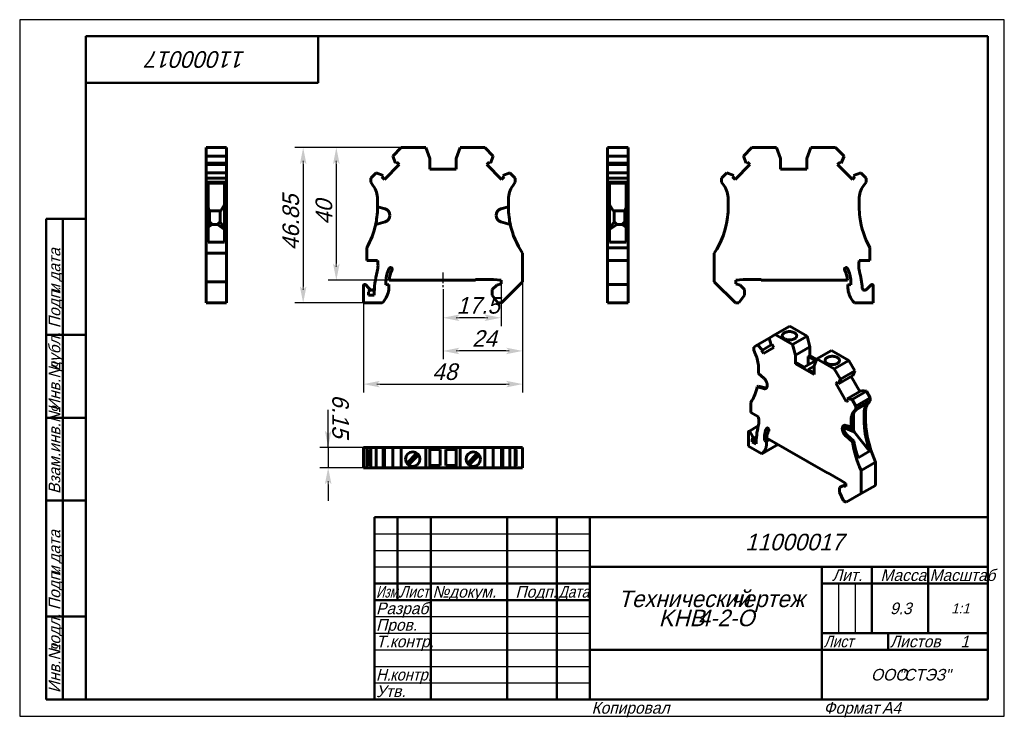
# Model space of a CAD drawing. Header units: millimetres. Extents: x 0 to 297, y 0 to 210.
import ezdxf

# ---------------------------------------------------------------- set-up
doc = ezdxf.new("R2010")
doc.units = ezdxf.units.MM
doc.linetypes.add('CENTER_per1_scale0.099606', pattern=[5.06, 3.1625, -0.6325, 0.6325, -0.6325])
doc.styles.add('TextStyle_1', font='T-FLEX Type A.TTF', dxfattribs={"oblique": 15, "height": 5})
doc.styles.add('TextStyle_2', font='T-FLEX Type A.TTF', dxfattribs={"oblique": 15, "height": 3.5})
doc.styles.add('TextStyle_3', font='T-FLEX Type A.TTF', dxfattribs={"width": 0.744064, "oblique": 15, "height": 3.5})
doc.styles.add('TextStyle_4', font='T-FLEX Type A.TTF', dxfattribs={"width": 0.883061, "oblique": 15, "height": 3.5})
doc.styles.add('TextStyle_5', font='T-FLEX Type A.TTF', dxfattribs={"width": 0.94413, "oblique": 15, "height": 3.5})
doc.styles.add('TextStyle_6', font='T-FLEX Type A.TTF', dxfattribs={"width": 0.98844, "oblique": 15, "height": 3.5})
doc.styles.add('TextStyle_7', font='T-FLEX Type A.TTF', dxfattribs={"oblique": 15, "height": 5})
doc.styles.add('TextStyle_8', font='T-FLEX Type A.TTF', dxfattribs={"oblique": 15, "height": 3})
doc.styles.add('TextStyle_9', font='T-FLEX Type A.TTF', dxfattribs={"oblique": 15, "height": 3.5})
doc.dimstyles.new('DIM_ST_1', dxfattribs={"dimtxt": 5, "dimasz": 5, "dimexe": 2.5, "dimexo": 0, "dimtad": 1, "dimrnd": 0.01, "dimdsep": 46, "dimtxsty": 'TextStyle_1', "dimblk": 'Arrow_3_C7_Status', "dimcen": 0.09, "dimclrd": 7, "dimclre": 7, "dimclrt": 7, "dimazin": 0, "dimtfac": 1, "dimtdec": 0, "dimtmove": 0, "dimatfit": 0, "dimldrblk": 'NONE', "dimfxl": 1, "dimtvp": 1, "dimtolj": 1, "dimarcsym": 0})
doc.dimstyles.new('DIM_ST_2', dxfattribs={"dimtxt": 5, "dimasz": 5, "dimexe": 2.5, "dimexo": 0, "dimtad": 1, "dimrnd": 0.01, "dimdsep": 46, "dimtxsty": 'TextStyle_1', "dimblk": 'Arrow_3_C7_Status', "dimcen": 0.09, "dimclrd": 7, "dimclre": 7, "dimclrt": 7, "dimazin": 0, "dimtfac": 1, "dimtdec": 0, "dimtmove": 0, "dimatfit": 0, "dimldrblk": 'NONE', "dimfxl": 1, "dimtvp": 1, "dimtolj": 1, "dimarcsym": 0})

# ---------------------------------------------------------------- blocks, each defined once
blk = doc.blocks.new('Arrow_3_C7_Status')
at = {"color": 7, "linetype": 'Continuous', "lineweight": 0}
blk.add_line((-1, 0), (-0.8, 0), dxfattribs=at)
at = {"color": 7}
blk.add_solid([(-1, -0.2), (0, 0), (-0.8, 0), (-1, 0.2)], dxfattribs=at)
blk = doc.blocks.new('*D5')
at = {"color": 7, "lineweight": -2}
for p, q in [((151.69, 130.99), (151.69, 107.62)), ((127.69, 128.7), (127.69, 107.62)), ((146.69, 110.12), (132.69, 110.12))]:
    blk.add_line(p, q, dxfattribs=at)
at = {"layer": 'Defpoints', "color": 0}
for p in [(151.69, 130.99), (127.69, 128.7), (127.69, 110.12)]:
    blk.add_point(p, dxfattribs=at)
at = {"color": 7, "lineweight": -2, "xscale": 5, "yscale": 5, "zscale": 5, "rotation": 180}
blk.add_blockref('Arrow_3_C7_Status', (127.69, 110.12), dxfattribs=at)
at = {"color": 7, "lineweight": -2, "xscale": 5, "yscale": 5, "zscale": 5}
blk.add_blockref('Arrow_3_C7_Status', (151.69, 110.12), dxfattribs=at)
blk = doc.blocks.new('_None')
blk = doc.blocks.new('*D6')
at = {"color": 7, "lineweight": -2}
for p, q in [((151.69, 130.99), (151.69, 97.62)), ((103.69, 124.59), (103.69, 97.62)), ((108.69, 100.12), (146.69, 100.12))]:
    blk.add_line(p, q, dxfattribs=at)
at = {"layer": 'Defpoints', "color": 0}
for p in [(151.69, 130.99), (103.69, 124.59), (151.69, 100.12)]:
    blk.add_point(p, dxfattribs=at)
at = {"color": 7, "lineweight": -2, "xscale": 5, "yscale": 5, "zscale": 5}
for p, rotation in [((103.69, 100.12), 180), ((151.69, 100.12), 360)]:
    blk.add_blockref('Arrow_3_C7_Status', p, dxfattribs=dict(at, rotation=rotation))
blk = doc.blocks.new('*D7')
at = {"color": 7, "lineweight": -2}
for p, q in [((115.09, 171.44), (93.01, 171.44)), ((95.51, 166.44), (95.51, 136.44)), ((111.49, 131.44), (93.01, 131.44))]:
    blk.add_line(p, q, dxfattribs=at)
at = {"layer": 'Defpoints', "color": 0}
for p in [(115.09, 171.44), (95.51, 131.44), (111.49, 131.44)]:
    blk.add_point(p, dxfattribs=at)
at = {"color": 7, "lineweight": -2, "xscale": 5, "yscale": 5, "zscale": 5}
for p, rotation in [((95.51, 171.44), 90), ((95.51, 131.44), 270)]:
    blk.add_blockref('Arrow_3_C7_Status', p, dxfattribs=dict(at, rotation=rotation))
blk = doc.blocks.new('*D8')
at = {"color": 7, "lineweight": -2}
for p, q in [((127.69, 128.7), (127.69, 117.62)), ((145.19, 130.34), (145.19, 117.62)), ((140.19, 120.12), (132.69, 120.12))]:
    blk.add_line(p, q, dxfattribs=at)
at = {"layer": 'Defpoints', "color": 0}
for p in [(127.69, 128.7), (145.19, 130.34), (127.69, 120.12)]:
    blk.add_point(p, dxfattribs=at)
at = {"color": 7, "lineweight": -2, "xscale": 5, "yscale": 5, "zscale": 5, "rotation": 180}
blk.add_blockref('Arrow_3_C7_Status', (127.69, 120.12), dxfattribs=at)
at = {"color": 7, "lineweight": -2, "xscale": 5, "yscale": 5, "zscale": 5}
blk.add_blockref('Arrow_3_C7_Status', (145.19, 120.12), dxfattribs=at)
blk = doc.blocks.new('*D9')
at = {"color": 7, "lineweight": -2}
for p, q in [((115.09, 171.44), (83.01, 171.44)), ((85.51, 166.44), (85.51, 129.59)), ((103.69, 124.59), (83.01, 124.59))]:
    blk.add_line(p, q, dxfattribs=at)
at = {"layer": 'Defpoints', "color": 0}
for p in [(115.09, 171.44), (85.51, 124.59), (103.69, 124.59)]:
    blk.add_point(p, dxfattribs=at)
at = {"color": 7, "lineweight": -2, "xscale": 5, "yscale": 5, "zscale": 5}
for p, rotation in [((85.51, 171.44), 90), ((85.51, 124.59), 270)]:
    blk.add_blockref('Arrow_3_C7_Status', p, dxfattribs=dict(at, rotation=rotation))
blk = doc.blocks.new('*D10')
at = {"color": 7, "lineweight": -2}
for p, q in [((93.05, 81.05), (93.05, 92.37)), ((93.05, 86.05), (93.05, 91.05)), ((103.69, 81.05), (90.55, 81.05)), ((93.05, 81.05), (93.05, 74.9)), ((103.69, 74.9), (90.55, 74.9)), ((93.05, 69.9), (93.05, 64.9))]:
    blk.add_line(p, q, dxfattribs=at)
at = {"layer": 'Defpoints', "color": 0}
for p in [(103.69, 81.05), (93.05, 74.9), (103.69, 74.9)]:
    blk.add_point(p, dxfattribs=at)
at = {"color": 7, "lineweight": -2, "xscale": 5, "yscale": 5, "zscale": 5}
for p, rotation in [((93.05, 81.05), 269.9999999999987), ((93.05, 74.9), 89.99999999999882)]:
    blk.add_blockref('Arrow_3_C7_Status', p, dxfattribs=dict(at, rotation=rotation))
blk = doc.blocks.new('_FR1Страница_1')
at = {"color": 7, "linetype": 'Continuous', "lineweight": 25}
for p, q in [((0, 210), (0, 0)), ((297, 210), (0, 210)), ((297, 0), (297, 210)), ((107, 55), (172, 55)), ((107, 50), (172, 50)), ((107, 45), (172, 45)), ((247, 40), (247, 25)), ((252, 40), (252, 25)), ((107, 30), (172, 30)), ((107, 25), (172, 25)), ((107, 20), (172, 20)), ((242, 20), (292, 20)), ((262, 20), (262, 20)), ((107, 15), (172, 15)), ((107, 10), (172, 10)), ((0, 0), (297, 0))]:
    blk.add_line(p, q, dxfattribs=at)
at = {"color": 7, "linetype": 'Continuous', "lineweight": 50}
for p, q in [((20, 5), (20, 205)), ((20, 205), (292, 205)), ((90, 191), (90, 205)), ((292, 205), (292, 5)), ((20, 191), (90, 191)), ((8, 5), (8, 150)), ((8, 150), (20, 150)), ((13, 150), (13, 5)), ((8, 115), (20, 115)), ((8, 90), (20, 90)), ((20, 65), (8, 65)), ((107, 5), (107, 60)), ((107, 60), (292, 60)), ((114, 60), (114, 35)), ((124, 60), (124, 5)), ((147, 60), (147, 5)), ((162, 60), (162, 5)), ((172, 60), (172, 5)), ((172, 45), (292, 45)), ((242, 45), (242, 5)), ((257, 45), (257, 25)), ((274, 45), (274, 25)), ((107, 40), (172, 40)), ((242, 40), (292, 40)), ((107, 35), (172, 35)), ((8, 30), (20, 30)), ((242, 25), (292, 25)), ((262, 25), (262, 20)), ((172, 20), (292, 20)), ((20, 5), (8, 5)), ((292, 5), (20, 5))]:
    blk.add_line(p, q, dxfattribs=at)
at = {"color": 7, "oblique": 15}
for s, height, rotation, style, p in [('11000017', 5, 180, 'TextStyle_7', (68.16, 200.5)), ('дата', 3.5, 90, 'TextStyle_2', (12.25, 131.01)), ('Подп.', 3.5, 90, 'TextStyle_2', (12.25, 117)), ('и', 3.5, 90, 'TextStyle_2', (12.25, 127.51)), ('дубл.', 3.5, 90, 'TextStyle_2', (12.25, 104.01)), ('Инв.№', 3.5, 90, 'TextStyle_2', (12.25, 92)), ('Взам.инв.№', 3.5, 90, 'TextStyle_2', (12.25, 67)), ('дата', 3.5, 90, 'TextStyle_2', (12.25, 46.01)), ('Подп.', 3.5, 90, 'TextStyle_2', (12.25, 32)), ('и', 3.5, 90, 'TextStyle_2', (12.25, 42.51)), ('подл.', 3.5, 90, 'TextStyle_2', (12.25, 19.01)), ('Инв.№', 3.5, 90, 'TextStyle_2', (12.25, 7))]:
    blk.add_text(s, height=height, rotation=rotation, dxfattribs=dict(at, style=style)).set_placement(p)
for s, height, style, p in [('11000017', 5, 'TextStyle_7', (218.84, 50)), ('Лит.', 3.5, 'TextStyle_2', (245.03, 40.76)), ('Масса', 3.5, 'TextStyle_2', (259.65, 40.76)), ('№', 3.5, 'TextStyle_2', (124.5, 35.75)), ('Подп.', 3.5, 'TextStyle_2', (149.53, 35.75)), ('докум.', 3.5, 'TextStyle_2', (129.5, 35.75)), ('Технический', 5, 'TextStyle_7', (180.55, 32.88)), ('чертеж', 5, 'TextStyle_7', (214.51, 32.88)), ('Разраб.', 3.5, 'TextStyle_2', (107.5, 30.75)), ('9.3', 3.5, 'TextStyle_2', (262.53, 30.75)), ('1:1', 3, 'TextStyle_8', (280.99, 31)), ('KHB', 5, 'TextStyle_7', (192.75, 27.12)), ('4-2-О', 5, 'TextStyle_7', (204.54, 27.12)), ('Пров.', 3.5, 'TextStyle_2', (107.5, 25.75)), ('Т.контр.', 3.5, 'TextStyle_2', (107.5, 20.75)), ('Листов', 3.5, 'TextStyle_2', (262.5, 20.75)), ('1', 3.5, 'TextStyle_9', (283.78, 20.75)), ('ООО', 3.5, 'TextStyle_2', (256.78, 10.75)), ('"СТЭЗ"', 3.5, 'TextStyle_2', (265.03, 10.75)), ('Утв.', 3.5, 'TextStyle_2', (107.5, 5.75)), ('Копировал', 3.5, 'TextStyle_2', (172.5, 0.75)), ('Формат', 3.5, 'TextStyle_2', (242.5, 0.75)), ('A4', 3.5, 'TextStyle_2', (260.12, 0.75))]:
    blk.add_text(s, height=height, dxfattribs=dict(at, style=style)).set_placement(p)
for s, style, width, p in [('Масштаб', 'TextStyle_6', 0.98844, (274.5, 40.76)), ('Изм.', 'TextStyle_3', 0.744064, (107.5, 35.75)), ('Лист', 'TextStyle_4', 0.883061, (114.5, 35.75)), ('Дата', 'TextStyle_4', 0.883061, (162.5, 35.75)), ('Лист', 'TextStyle_4', 0.883061, (242.5, 20.75)), ('Н.', 'TextStyle_5', 0.94413, (107.5, 10.75)), ('контр.', 'TextStyle_5', 0.94413, (111.75, 10.75))]:
    blk.add_text(s, height=3.5, dxfattribs=dict(at, style=style, width=width)).set_placement(p)
blk = doc.blocks.new('Страница_1')
at = {"color": 7, "linetype": 'Continuous', "lineweight": 60}
for p, q in [((56.228, 168.861), (56.228, 171.435)), ((62.378, 171.435), (56.228, 171.435)), ((62.378, 171.435), (62.378, 168.861)), ((112.512, 168.861), (115.086, 171.435)), ((122.486, 171.435), (115.086, 171.435)), ((122.486, 171.435), (123.686, 168.138)), ((132.886, 171.435), (131.686, 168.138)), ((140.286, 171.435), (132.886, 171.435)), ((142.86, 168.861), (140.286, 171.435)), ((177.348, 168.861), (177.348, 171.435)), ((177.348, 171.435), (183.498, 171.435)), ((183.498, 168.861), (183.498, 171.435)), ((220.882, 171.435), (218.308, 168.861)), ((228.282, 171.435), (220.882, 171.435)), ((229.482, 168.138), (228.282, 171.435)), ((238.682, 171.435), (237.482, 168.138)), ((246.082, 171.435), (238.682, 171.435)), ((248.656, 168.861), (246.082, 171.435)), ((62.378, 168.861), (56.228, 168.861)), ((56.228, 166.719), (56.228, 168.861)), ((62.378, 166.719), (56.228, 166.719)), ((56.228, 166.335), (56.228, 166.717)), ((56.228, 166.335), (62.378, 166.335)), ((56.228, 163.829), (56.228, 166.335)), ((62.378, 168.861), (62.378, 166.719)), ((62.378, 166.717), (62.378, 166.335)), ((62.378, 166.335), (62.378, 163.829)), ((110.004, 161.863), (114.476, 166.335)), ((113.346, 166.719), (112.512, 168.861)), ((113.72, 167.092), (113.346, 166.719)), ((114.476, 166.335), (113.72, 167.092)), ((123.686, 168.138), (123.686, 164.935)), ((131.686, 164.935), (131.686, 168.138)), ((140.896, 166.335), (141.653, 167.092)), ((145.369, 161.863), (140.896, 166.335)), ((141.653, 167.092), (142.026, 166.719)), ((142.026, 166.719), (142.86, 168.861)), ((177.348, 168.861), (183.498, 168.861)), ((177.348, 166.719), (177.348, 168.861)), ((177.348, 166.719), (183.498, 166.719)), ((177.348, 166.335), (177.348, 166.717)), ((183.498, 166.335), (177.348, 166.335)), ((177.348, 163.829), (177.348, 166.335)), ((183.498, 166.719), (183.498, 168.861)), ((183.498, 166.335), (183.498, 166.717)), ((183.498, 163.829), (183.498, 166.335)), ((220.272, 166.335), (215.8, 161.863)), ((218.308, 168.861), (219.142, 166.719)), ((219.142, 166.719), (219.516, 167.092)), ((219.516, 167.092), (220.272, 166.335)), ((229.482, 164.935), (229.482, 168.138)), ((237.482, 168.138), (237.482, 164.935)), ((246.692, 166.335), (247.449, 167.092)), ((251.165, 161.863), (246.692, 166.335)), ((247.449, 167.092), (247.822, 166.719)), ((247.822, 166.719), (248.656, 168.861)), ((62.378, 163.827), (56.228, 163.827)), ((56.228, 162.235), (56.228, 163.827)), ((62.378, 163.827), (62.378, 162.235)), ((105.886, 162.235), (107.478, 163.827)), ((107.478, 163.827), (109.621, 162.993)), ((123.686, 164.935), (131.686, 164.935)), ((147.894, 163.827), (145.752, 162.993)), ((149.486, 162.235), (147.894, 163.827)), ((177.348, 163.827), (183.498, 163.827)), ((177.348, 162.235), (177.348, 163.827)), ((183.498, 162.235), (183.498, 163.827)), ((213.274, 163.827), (211.682, 162.235)), ((215.417, 162.993), (213.274, 163.827)), ((237.482, 164.935), (229.482, 164.935)), ((253.69, 163.827), (251.548, 162.993)), ((255.282, 162.235), (253.69, 163.827)), ((62.378, 162.235), (56.228, 162.235)), ((56.228, 162.235), (56.228, 161.035)), ((56.228, 161.035), (62.378, 161.035)), ((56.228, 161.035), (56.228, 159.915)), ((56.828, 159.915), (56.828, 160.71)), ((61.778, 160.71), (56.828, 160.71)), ((61.778, 160.71), (61.778, 159.915)), ((62.378, 162.235), (62.378, 161.035)), ((62.378, 159.915), (62.378, 161.035)), ((105.886, 162.235), (105.886, 161.035)), ((105.886, 161.035), (106.67, 159.915)), ((109.621, 162.993), (109.247, 162.619)), ((109.247, 162.619), (110.004, 161.863)), ((146.125, 162.619), (145.369, 161.863)), ((145.752, 162.993), (146.125, 162.619)), ((149.486, 161.035), (148.702, 159.915)), ((149.486, 162.235), (149.486, 161.035)), ((177.348, 162.235), (183.498, 162.235)), ((177.348, 161.035), (177.348, 162.235)), ((177.348, 159.915), (177.348, 161.035)), ((177.348, 161.035), (183.498, 161.035)), ((177.948, 160.71), (177.948, 159.915)), ((177.948, 160.71), (182.898, 160.71)), ((182.898, 159.915), (182.898, 160.71)), ((183.498, 162.235), (183.498, 161.035)), ((183.498, 161.035), (183.498, 159.915)), ((211.682, 162.235), (211.682, 161.035)), ((212.466, 159.915), (211.682, 161.035)), ((215.043, 162.619), (215.417, 162.993)), ((215.8, 161.863), (215.043, 162.619)), ((251.921, 162.619), (251.165, 161.863)), ((251.548, 162.993), (251.921, 162.619)), ((254.498, 159.915), (255.282, 161.035)), ((255.282, 161.035), (255.282, 162.235)), ((56.228, 155.9), (56.228, 159.915)), ((56.828, 155.9), (56.828, 159.915)), ((61.778, 155.9), (61.778, 159.915)), ((62.378, 155.9), (62.378, 159.915)), ((177.348, 155.9), (177.348, 159.915)), ((177.948, 155.9), (177.948, 159.915)), ((182.898, 155.9), (182.898, 159.915)), ((183.498, 155.9), (183.498, 159.915)), ((56.228, 153.54), (56.228, 155.9)), ((56.828, 153.54), (56.828, 155.9)), ((61.778, 155.9), (61.778, 153.535)), ((62.378, 153.535), (62.378, 155.9)), ((107.936, 153.54), (107.936, 155.9)), ((147.436, 153.54), (147.436, 155.9)), ((177.348, 153.535), (177.348, 155.9)), ((177.948, 155.9), (177.948, 153.535)), ((182.898, 153.54), (182.898, 155.9)), ((183.498, 153.54), (183.498, 155.9)), ((213.732, 153.535), (213.732, 155.9)), ((253.232, 153.535), (253.232, 155.9)), ((56.228, 153.54), (56.828, 153.54)), ((56.228, 153.54), (56.228, 152.932)), ((56.228, 152.932), (56.228, 151.001)), ((56.828, 153.54), (56.828, 152.932)), ((57.202, 152.343), (56.828, 153.375)), ((56.828, 152.932), (56.828, 151.001)), ((60.7, 152.343), (57.202, 152.343)), ((57.228, 152.343), (57.228, 148.52)), ((60.428, 152.343), (60.428, 149.085)), ((60.7, 152.343), (61.778, 154.254)), ((61.778, 150.488), (61.778, 153.535)), ((62.378, 150.488), (62.378, 153.535)), ((107.936, 153.54), (110.204, 152.932)), ((107.936, 153.538), (107.936, 153.535)), ((147.436, 153.54), (145.169, 152.932)), ((147.436, 153.538), (147.436, 153.535)), ((177.348, 150.488), (177.348, 153.535)), ((179.026, 152.343), (177.948, 154.254)), ((177.948, 150.488), (177.948, 153.535)), ((179.026, 152.343), (182.524, 152.343)), ((179.298, 152.343), (179.298, 149.085)), ((182.498, 152.343), (182.498, 148.52)), ((182.524, 152.343), (182.898, 153.375)), ((183.498, 153.54), (182.898, 153.54)), ((182.898, 153.54), (182.898, 152.932)), ((182.898, 152.932), (182.898, 151.001)), ((183.498, 153.54), (183.498, 152.932)), ((183.498, 152.932), (183.498, 151.001)), ((56.228, 151.001), (56.228, 150.97)), ((56.228, 150.97), (56.228, 149.038)), ((56.228, 149.038), (56.228, 148.281)), ((56.828, 151.001), (56.828, 150.97)), ((56.828, 150.97), (56.828, 149.038)), ((56.828, 149.038), (56.828, 148.281)), ((57.228, 148.52), (56.852, 147.461)), ((57.228, 149.085), (58.028, 148.285)), ((60.428, 149.085), (59.628, 148.285)), ((60.428, 149.085), (61.778, 147.128)), ((61.778, 142.935), (61.778, 150.488)), ((62.378, 139.591), (62.378, 150.488)), ((110.204, 149.038), (107.378, 148.281)), ((111.686, 151.001), (111.686, 150.97)), ((143.686, 151.001), (143.686, 150.97)), ((145.169, 149.038), (147.995, 148.281)), ((177.348, 141.209), (177.348, 150.488)), ((177.948, 142.935), (177.948, 150.488)), ((179.298, 149.085), (177.948, 147.128)), ((179.298, 149.085), (180.098, 148.285)), ((182.498, 149.085), (181.698, 148.285)), ((182.498, 148.52), (182.874, 147.461)), ((182.898, 151.001), (182.898, 150.97)), ((182.898, 150.97), (182.898, 149.038)), ((182.898, 149.038), (182.898, 148.281)), ((183.498, 151.001), (183.498, 150.97)), ((183.498, 150.97), (183.498, 149.038)), ((183.498, 149.038), (183.498, 148.281)), ((56.228, 139.591), (56.228, 148.281)), ((56.828, 148.281), (56.228, 148.281)), ((56.828, 142.935), (56.828, 148.281)), ((56.828, 147.424), (56.852, 147.461)), ((56.852, 147.461), (58.028, 148.285)), ((59.628, 148.285), (58.028, 148.285)), ((61.778, 146.779), (59.628, 148.285)), ((177.948, 146.779), (180.098, 148.285)), ((180.098, 148.285), (181.698, 148.285)), ((182.874, 147.461), (181.698, 148.285)), ((182.874, 147.461), (182.898, 147.424)), ((182.898, 142.935), (182.898, 148.281)), ((182.898, 148.281), (183.498, 148.281)), ((183.498, 141.209), (183.498, 148.281)), ((61.778, 142.935), (56.828, 142.935)), ((177.948, 142.935), (182.898, 142.935)), ((56.228, 130.985), (56.228, 139.591)), ((56.228, 139.591), (62.378, 139.591)), ((62.378, 130.985), (62.378, 139.591)), ((104.686, 137.435), (104.686, 141.209)), ((151.686, 130.985), (151.686, 139.591)), ((177.348, 141.209), (183.498, 141.209)), ((177.348, 137.435), (177.348, 141.209)), ((183.498, 137.435), (183.498, 141.209)), ((209.482, 130.985), (209.482, 139.591)), ((256.482, 137.435), (256.482, 141.209)), ((107.93, 137.435), (104.686, 137.435)), ((177.348, 135.91), (177.348, 137.435)), ((177.348, 137.435), (183.498, 137.435)), ((183.498, 135.91), (183.498, 137.435)), ((253.239, 137.435), (256.482, 137.435)), ((177.348, 134.078), (177.348, 135.91)), ((177.348, 134.078), (177.348, 130.144)), ((183.498, 134.078), (183.498, 135.91)), ((183.498, 134.078), (183.498, 130.144)), ((62.378, 130.985), (56.228, 130.985)), ((56.228, 130.985), (56.228, 124.585)), ((62.378, 130.985), (62.378, 124.585)), ((110.486, 130.056), (110.486, 131.135)), ((111.492, 131.435), (137.486, 131.435)), ((137.486, 131.635), (142.9, 131.635)), ((137.486, 131.435), (137.486, 131.635)), ((142.9, 131.635), (145.186, 131.435)), ((145.186, 131.435), (145.186, 130.335)), ((151.686, 130.985), (145.286, 124.585)), ((209.482, 130.985), (215.882, 124.585)), ((215.982, 131.435), (218.268, 131.635)), ((215.982, 130.335), (215.982, 131.435)), ((218.268, 131.635), (223.682, 131.635)), ((223.682, 131.435), (223.682, 131.635)), ((223.682, 131.435), (249.676, 131.435)), ((250.682, 131.135), (250.682, 130.056)), ((103.686, 124.585), (103.686, 129.742)), ((104.369, 130.025), (105.223, 129.172)), ((105.186, 126.935), (105.186, 127.864)), ((105.223, 129.172), (105.739, 128.656)), ((107.013, 129.094), (107.016, 129.119)), ((110.486, 130.056), (111.386, 130.135)), ((111.386, 130.135), (111.386, 129.579)), ((142.536, 128.635), (143.889, 129.987)), ((142.536, 128.635), (142.536, 126.985)), ((145.186, 130.335), (143.889, 129.987)), ((183.498, 130.142), (177.348, 130.142)), ((177.348, 130.142), (177.348, 129.742)), ((177.348, 124.585), (177.348, 129.742)), ((183.498, 130.142), (183.498, 129.742)), ((183.498, 124.585), (183.498, 129.742)), ((217.28, 129.987), (215.982, 130.335)), ((218.632, 128.635), (217.28, 129.987)), ((218.632, 126.985), (218.632, 128.635)), ((250.682, 130.056), (249.782, 130.135)), ((249.782, 130.135), (249.782, 129.579)), ((254.155, 129.094), (254.152, 129.119)), ((256.799, 130.025), (255.43, 128.656)), ((257.482, 124.585), (257.482, 129.742)), ((106.894, 126.935), (105.186, 126.935)), ((142.536, 126.985), (144.217, 124.585)), ((216.952, 124.585), (218.632, 126.985)), ((62.378, 124.585), (56.228, 124.585)), ((103.686, 124.585), (109.352, 124.585)), ((144.217, 124.585), (145.286, 124.585)), ((177.348, 124.585), (183.498, 124.585)), ((215.882, 124.585), (216.952, 124.585)), ((251.816, 124.585), (257.482, 124.585)), ((232.256, 117.569), (227.907, 115.058)), ((232.256, 117.569), (237.488, 114.548)), ((226.085, 114.006), (222.527, 111.952)), ((226.087, 114.007), (227.907, 115.058)), ((226.677, 111.917), (226.087, 114.007)), ((233.14, 112.037), (227.907, 115.058)), ((237.488, 114.548), (233.14, 112.037)), ((237.488, 114.548), (238.337, 111.366)), ((221.402, 111.302), (222.527, 111.952)), ((221.402, 111.302), (221.402, 110.322)), ((221.402, 110.322), (221.956, 109.088)), ((222.527, 111.952), (224.042, 110.396)), ((224.042, 110.396), (223.778, 110.243)), ((223.778, 110.243), (224.313, 109.317)), ((226.675, 111.916), (224.042, 110.396)), ((224.313, 109.317), (227.476, 111.143)), ((226.941, 112.069), (226.677, 111.917)), ((227.476, 111.143), (226.941, 112.069)), ((233.14, 112.037), (233.988, 108.855)), ((238.337, 111.366), (233.988, 108.855)), ((238.337, 111.366), (238.337, 108.75)), ((244.842, 110.302), (240.494, 107.791)), ((244.842, 110.302), (250.075, 107.281)), ((233.988, 108.855), (233.988, 106.24)), ((236.675, 105.219), (240.105, 107.199)), ((237.877, 108.485), (238.337, 108.75)), ((240.105, 107.199), (237.877, 108.485)), ((237.877, 105.913), (237.877, 108.485)), ((238.337, 108.75), (240.403, 107.557)), ((240.494, 107.791), (239.645, 105.589)), ((245.726, 104.77), (240.494, 107.791)), ((250.075, 107.281), (245.726, 104.77)), ((250.075, 107.281), (251.895, 104.128)), ((222.851, 103.365), (222.851, 105.293)), ((233.988, 106.24), (234.448, 106.505)), ((233.988, 106.24), (239.645, 102.974)), ((234.448, 106.505), (236.675, 105.219)), ((239.645, 105.546), (237.877, 104.525)), ((237.877, 104.525), (239.645, 103.504)), ((239.645, 102.974), (239.645, 105.589)), ((247.546, 101.617), (245.726, 104.77)), ((251.895, 104.128), (247.546, 101.617)), ((251.895, 104.128), (251.305, 102.719)), ((222.851, 103.365), (224.455, 101.944)), ((251.305, 102.719), (246.956, 100.209)), ((246.956, 100.209), (247.546, 101.617)), ((250.77, 102.41), (253.405, 97.847)), ((222.881, 99.544), (222.456, 99.299)), ((224.455, 98.764), (222.456, 99.299)), ((224.879, 99.009), (222.881, 99.544)), ((225.503, 99.761), (225.503, 99.736)), ((246.157, 100.357), (246.692, 100.666)), ((249.32, 94.879), (246.157, 100.357)), ((246.692, 100.666), (246.956, 100.209)), ((253.94, 98.156), (249.591, 95.645)), ((253.94, 98.156), (255.455, 97.963)), ((249.855, 95.188), (249.32, 94.879)), ((251.106, 95.452), (249.591, 95.645)), ((249.591, 95.645), (249.855, 95.188)), ((255.455, 97.963), (251.106, 95.452)), ((252.232, 93.502), (251.106, 95.452)), ((256.58, 96.013), (252.232, 93.502)), ((255.455, 97.963), (256.58, 96.013)), ((256.58, 96.013), (256.58, 95.033)), ((220.553, 91.543), (220.553, 94.624)), ((252.232, 92.523), (251.677, 91.928)), ((252.101, 92.173), (252.495, 92.595)), ((252.232, 92.523), (256.58, 95.033)), ((252.232, 93.502), (252.232, 92.523)), ((252.293, 92.379), (255.995, 94.616)), ((255.995, 94.616), (252.495, 92.595)), ((255.995, 94.616), (255.602, 94.194)), ((256.026, 94.439), (256.58, 95.033)), ((222.846, 90.219), (220.553, 91.543)), ((250.782, 87.24), (250.782, 89.167)), ((251.206, 87.485), (251.206, 89.412)), ((251.534, 86.102), (251.534, 91.267)), ((254.706, 91.433), (254.706, 89.501)), ((255.131, 89.746), (255.131, 91.678)), ((222.797, 87.509), (219.929, 85.853)), ((248.13, 86.697), (248.13, 86.672)), ((248.555, 86.942), (248.555, 86.917)), ((251.708, 85.716), (248.557, 87.04)), ((250.782, 87.24), (249.178, 87.669)), ((249.659, 87.54), (251.534, 86.102)), ((250.782, 87.24), (251.206, 87.485)), ((219.846, 81.459), (219.846, 85.67)), ((220.329, 85.622), (220.932, 84.577)), ((220.907, 82.765), (220.907, 83.524)), ((220.907, 82.765), (222.178, 83.499)), ((220.932, 83.537), (222.246, 84.296)), ((224.654, 83.15), (224.654, 84.031)), ((224.654, 83.15), (225.629, 83.713)), ((226.21, 83.378), (225.291, 82.847)), ((225.366, 83.865), (243.746, 73.253)), ((249.178, 84.49), (251.177, 82.717)), ((249.603, 84.734), (251.601, 82.962)), ((251.534, 86.102), (251.708, 85.716)), ((256.374, 79.884), (251.708, 85.716)), ((103.686, 74.904), (103.686, 81.054)), ((104.369, 81.054), (103.686, 81.054)), ((104.369, 81.054), (104.684, 81.054)), ((104.686, 81.054), (105.884, 81.054)), ((104.686, 81.054), (104.686, 74.904)), ((105.578, 80.454), (105.578, 75.504)), ((105.578, 80.454), (105.886, 80.454)), ((105.886, 81.054), (105.886, 74.904)), ((105.886, 81.054), (107.478, 81.054)), ((107.478, 81.054), (107.478, 74.904)), ((107.478, 81.054), (109.621, 81.054)), ((109.621, 81.054), (109.621, 74.904)), ((109.623, 81.054), (110.004, 81.054)), ((110.004, 81.054), (112.51, 81.054)), ((110.004, 74.904), (110.004, 81.054)), ((112.512, 81.054), (112.512, 74.904)), ((112.512, 81.054), (115.086, 81.054)), ((115.086, 81.054), (115.086, 74.904)), ((115.086, 81.054), (122.486, 81.054)), ((122.486, 81.054), (122.486, 74.904)), ((122.486, 81.054), (123.686, 81.054)), ((123.686, 81.054), (131.686, 81.054)), ((123.686, 81.054), (123.686, 74.904)), ((126.836, 80.404), (123.686, 80.404)), ((126.836, 75.554), (126.836, 80.404)), ((131.686, 80.404), (128.536, 80.404)), ((128.536, 80.404), (128.536, 75.554)), ((131.686, 81.054), (132.886, 81.054)), ((131.686, 81.054), (131.686, 74.904)), ((132.886, 81.054), (132.886, 74.904)), ((132.886, 81.054), (140.286, 81.054)), ((140.286, 81.054), (140.286, 74.904)), ((140.286, 81.054), (142.86, 81.054)), ((142.86, 81.054), (142.86, 74.904)), ((142.862, 81.054), (145.369, 81.054)), ((145.369, 81.054), (145.75, 81.054)), ((145.369, 74.904), (145.369, 81.054)), ((145.752, 81.054), (147.894, 81.054)), ((145.752, 81.054), (145.752, 74.904)), ((147.894, 81.054), (147.894, 74.904)), ((147.894, 81.054), (149.486, 81.054)), ((149.486, 81.054), (149.486, 74.904)), ((149.795, 80.454), (149.486, 80.454)), ((151.686, 81.054), (149.488, 81.054)), ((149.795, 80.454), (149.795, 75.504)), ((151.686, 74.904), (151.686, 81.054)), ((219.846, 81.459), (223.852, 79.146)), ((222.114, 82.068), (220.907, 82.765)), ((228.201, 81.657), (223.852, 79.146)), ((224.654, 83.15), (225.291, 82.847)), ((225.291, 82.847), (225.291, 82.393)), ((251.601, 82.962), (251.177, 82.717)), ((119.832, 79.269), (116.796, 76.233)), ((117.291, 75.738), (120.327, 78.774)), ((138.082, 79.269), (135.046, 76.233)), ((135.541, 75.738), (138.577, 78.774)), ((256.374, 79.884), (252.874, 77.863)), ((104.369, 74.904), (103.686, 74.904)), ((104.369, 74.904), (104.684, 74.904)), ((104.686, 74.904), (105.884, 74.904)), ((105.578, 75.504), (105.886, 75.504)), ((105.886, 74.904), (107.478, 74.904)), ((107.478, 74.904), (109.621, 74.904)), ((109.623, 74.904), (110.004, 74.904)), ((110.004, 74.904), (112.51, 74.904)), ((112.512, 74.904), (115.086, 74.904)), ((122.486, 74.904), (115.086, 74.904)), ((122.486, 74.904), (123.686, 74.904)), ((123.686, 75.554), (126.836, 75.554)), ((123.686, 74.904), (131.686, 74.904)), ((128.536, 75.554), (131.686, 75.554)), ((132.886, 74.904), (131.686, 74.904)), ((140.286, 74.904), (132.886, 74.904)), ((142.86, 74.904), (140.286, 74.904)), ((145.369, 74.904), (142.862, 74.904)), ((145.75, 74.904), (145.369, 74.904)), ((147.894, 74.904), (145.752, 74.904)), ((149.486, 74.904), (147.894, 74.904)), ((149.795, 75.504), (149.486, 75.504)), ((151.686, 74.904), (149.488, 74.904)), ((253.787, 74.115), (258.136, 76.626)), ((258.136, 69.599), (258.136, 76.626)), ((243.746, 73.253), (243.746, 73.416)), ((243.746, 73.416), (247.574, 71.206)), ((243.746, 73.253), (243.888, 73.335)), ((253.787, 67.089), (253.787, 74.115)), ((247.317, 68.905), (248.273, 69.457)), ((247.317, 68.905), (247.317, 67.558)), ((247.574, 71.206), (249.191, 70.11)), ((249.191, 69.987), (248.273, 69.457)), ((249.191, 69.212), (248.273, 69.457)), ((249.191, 70.11), (249.191, 69.212)), ((258.136, 69.599), (253.787, 67.089)), ((247.317, 67.558), (248.505, 64.912)), ((253.787, 67.089), (249.262, 64.476)), ((248.505, 64.912), (249.262, 64.476))]:
    blk.add_line(p, q, dxfattribs=at)
at = {"color": 7, "linetype": 'CENTER_per1_scale0.099606', "lineweight": 25}
blk.add_line((127.686, 133.76), (127.686, 128.7), dxfattribs=at)
blk.add_line((127.686, 133.76), (127.686, 128.7), dxfattribs=at)
at = {"color": 7, "lineweight": 60, "flags": 128}
for points in [[(233.741, 113.813), (233.824, 113.864), (233.903, 113.918), (233.977, 113.974), (234.044, 114.033), (234.106, 114.093), (234.162, 114.156), (234.212, 114.22), (234.256, 114.286), (234.293, 114.353), (234.323, 114.421), (234.347, 114.49), (234.364, 114.56), (234.374, 114.63), (234.378, 114.701), (234.374, 114.771), (234.364, 114.841), (234.347, 114.911), (234.323, 114.98), (234.293, 115.048), (234.256, 115.115), (234.212, 115.181), (234.162, 115.245), (234.106, 115.308), (234.044, 115.369), (233.977, 115.427), (233.903, 115.484), (233.824, 115.537), (233.741, 115.589), (233.652, 115.637), (233.559, 115.682), (233.461, 115.725), (233.36, 115.764), (233.255, 115.8), (233.146, 115.832), (233.035, 115.861), (232.921, 115.886), (232.805, 115.907), (232.687, 115.925), (232.567, 115.939), (232.446, 115.948), (232.325, 115.954), (232.203, 115.956), (232.081, 115.954), (231.959, 115.948), (231.838, 115.939), (231.719, 115.925), (231.601, 115.907), (231.484, 115.886), (231.37, 115.861), (231.259, 115.832), (231.151, 115.8), (231.046, 115.764), (230.944, 115.725), (230.847, 115.682), (230.753, 115.637), (230.665, 115.589)], [(230.665, 115.589), (230.581, 115.537), (230.502, 115.484), (230.429, 115.427), (230.361, 115.369), (230.299, 115.308), (230.243, 115.245), (230.193, 115.181), (230.15, 115.115), (230.113, 115.048), (230.082, 114.98), (230.058, 114.911), (230.041, 114.841), (230.031, 114.771), (230.028, 114.701), (230.031, 114.63), (230.041, 114.56), (230.058, 114.49), (230.082, 114.421), (230.113, 114.353), (230.15, 114.286), (230.193, 114.22), (230.243, 114.156), (230.299, 114.093), (230.361, 114.033), (230.429, 113.974), (230.502, 113.918), (230.581, 113.864), (230.665, 113.813), (230.753, 113.764), (230.847, 113.719), (230.944, 113.676), (231.046, 113.637), (231.151, 113.602), (231.259, 113.569), (231.37, 113.54), (231.484, 113.515), (231.601, 113.494), (231.719, 113.476), (231.838, 113.463), (231.959, 113.453), (232.081, 113.447), (232.203, 113.445), (232.325, 113.447), (232.446, 113.453), (232.567, 113.463), (232.687, 113.476), (232.805, 113.494), (232.921, 113.515), (233.035, 113.54), (233.146, 113.569), (233.255, 113.602), (233.36, 113.637), (233.461, 113.676), (233.559, 113.719), (233.652, 113.764), (233.741, 113.813)], [(243.569, 108.138), (243.486, 108.087), (243.407, 108.033), (243.334, 107.977), (243.266, 107.918), (243.204, 107.857), (243.148, 107.795), (243.098, 107.731), (243.054, 107.665), (243.017, 107.598), (242.987, 107.529), (242.963, 107.46), (242.946, 107.391), (242.936, 107.32), (242.932, 107.25), (242.936, 107.18), (242.946, 107.109), (242.963, 107.04), (242.987, 106.971), (243.017, 106.902), (243.054, 106.835), (243.098, 106.77), (243.148, 106.705), (243.204, 106.643), (243.266, 106.582), (243.334, 106.523), (243.407, 106.467), (243.486, 106.413), (243.569, 106.362), (243.658, 106.314), (243.751, 106.268), (243.849, 106.226), (243.95, 106.187), (244.055, 106.151), (244.164, 106.119), (244.275, 106.09), (244.389, 106.065), (244.505, 106.043), (244.623, 106.026), (244.743, 106.012), (244.864, 106.002), (244.985, 105.996), (245.107, 105.994), (245.229, 105.996), (245.351, 106.002), (245.472, 106.012), (245.591, 106.026), (245.71, 106.043), (245.826, 106.065), (245.94, 106.09), (246.051, 106.119), (246.159, 106.151), (246.265, 106.187), (246.366, 106.226), (246.463, 106.268), (246.557, 106.314), (246.645, 106.362)], [(246.645, 106.362), (246.729, 106.413), (246.808, 106.467), (246.881, 106.523), (246.949, 106.582), (247.011, 106.643), (247.067, 106.705), (247.117, 106.77), (247.16, 106.835), (247.197, 106.902), (247.228, 106.971), (247.252, 107.04), (247.269, 107.109), (247.279, 107.18), (247.282, 107.25), (247.279, 107.32), (247.269, 107.391), (247.252, 107.46), (247.228, 107.529), (247.197, 107.598), (247.16, 107.665), (247.117, 107.731), (247.067, 107.795), (247.011, 107.857), (246.949, 107.918), (246.881, 107.977), (246.808, 108.033), (246.729, 108.087), (246.645, 108.138), (246.557, 108.186), (246.463, 108.232), (246.366, 108.274), (246.265, 108.313), (246.159, 108.349), (246.051, 108.381), (245.94, 108.41), (245.826, 108.435), (245.71, 108.457), (245.591, 108.474), (245.472, 108.488), (245.351, 108.498), (245.229, 108.504), (245.107, 108.506), (244.985, 108.504), (244.864, 108.498), (244.743, 108.488), (244.623, 108.474), (244.505, 108.457), (244.389, 108.435), (244.275, 108.41), (244.164, 108.381), (244.055, 108.349), (243.95, 108.313), (243.849, 108.274), (243.751, 108.232), (243.658, 108.186), (243.569, 108.138)], [(224.455, 101.944), (224.529, 101.875), (224.601, 101.804), (224.672, 101.728), (224.742, 101.649), (224.809, 101.567), (224.874, 101.482), (224.937, 101.394), (224.998, 101.304), (225.055, 101.211), (225.11, 101.117), (225.162, 101.021), (225.211, 100.924), (225.256, 100.826), (225.298, 100.727), (225.336, 100.627), (225.37, 100.528), (225.401, 100.428), (225.428, 100.329), (225.451, 100.231), (225.469, 100.134), (225.484, 100.038), (225.494, 99.944), (225.501, 99.851), (225.503, 99.761)], [(225.503, 99.736), (225.501, 99.648), (225.494, 99.563), (225.484, 99.481), (225.469, 99.402), (225.451, 99.326), (225.428, 99.254), (225.401, 99.186), (225.37, 99.122), (225.336, 99.063), (225.298, 99.007), (225.256, 98.957), (225.211, 98.911), (225.162, 98.87), (225.11, 98.833), (225.055, 98.802), (224.998, 98.777), (224.937, 98.756), (224.874, 98.741), (224.809, 98.731), (224.742, 98.727), (224.672, 98.728), (224.601, 98.735), (224.529, 98.746), (224.455, 98.764)], [(225.278, 98.983), (225.233, 98.976), (225.166, 98.972), (225.097, 98.973), (225.025, 98.98), (224.953, 98.991), (224.879, 99.009)], [(251.206, 89.412), (251.208, 89.574), (251.214, 89.733), (251.224, 89.89), (251.238, 90.044), (251.256, 90.195), (251.278, 90.343), (251.309, 90.514), (251.346, 90.68), (251.388, 90.841), (251.435, 90.998), (251.48, 91.127), (251.528, 91.253), (251.58, 91.374), (251.635, 91.492), (251.695, 91.605), (251.758, 91.715), (251.836, 91.839), (251.92, 91.956), (252.008, 92.068), (252.101, 92.173)], [(254.706, 91.433), (254.708, 91.594), (254.714, 91.754), (254.724, 91.91), (254.739, 92.064), (254.757, 92.216), (254.779, 92.364), (254.81, 92.534), (254.846, 92.701), (254.888, 92.862), (254.935, 93.019), (254.98, 93.148), (255.028, 93.273), (255.08, 93.395), (255.135, 93.513), (255.195, 93.626), (255.258, 93.736), (255.336, 93.859), (255.42, 93.977), (255.508, 94.089), (255.602, 94.194)], [(255.131, 91.678), (255.133, 91.839), (255.139, 91.999), (255.149, 92.155), (255.163, 92.309), (255.181, 92.461), (255.203, 92.609), (255.234, 92.779), (255.27, 92.946), (255.312, 93.107), (255.36, 93.264), (255.404, 93.393), (255.452, 93.518), (255.504, 93.64), (255.56, 93.758), (255.619, 93.871), (255.682, 93.981), (255.761, 94.104), (255.844, 94.222), (255.933, 94.334), (256.026, 94.439)], [(250.782, 89.167), (250.784, 89.329), (250.79, 89.488), (250.8, 89.645), (250.814, 89.799), (250.832, 89.95), (250.854, 90.098), (250.885, 90.269), (250.922, 90.435), (250.964, 90.597), (251.011, 90.753), (251.055, 90.882), (251.104, 91.008), (251.155, 91.129), (251.211, 91.247), (251.27, 91.36), (251.333, 91.47), (251.412, 91.594), (251.496, 91.711), (251.584, 91.823), (251.677, 91.928)], [(225.337, 86.808), (225.264, 86.686), (225.195, 86.559), (225.129, 86.428), (225.068, 86.292), (225.011, 86.153), (224.959, 86.011), (224.911, 85.866), (224.867, 85.717), (224.827, 85.565), (224.791, 85.406), (224.759, 85.243), (224.731, 85.078), (224.707, 84.908), (224.688, 84.736), (224.673, 84.564), (224.663, 84.389), (224.656, 84.211), (224.654, 84.031)], [(226.003, 86.233), (226, 86.279), (225.994, 86.327), (225.983, 86.377), (225.969, 86.427), (225.95, 86.478), (225.928, 86.528), (225.902, 86.576), (225.873, 86.623), (225.841, 86.668), (225.807, 86.71), (225.772, 86.749), (225.734, 86.784), (225.696, 86.814), (225.657, 86.84), (225.618, 86.862), (225.579, 86.877), (225.541, 86.888), (225.505, 86.893), (225.47, 86.892), (225.438, 86.886), (225.408, 86.874), (225.38, 86.857), (225.357, 86.835), (225.337, 86.808)], [(225.961, 86.065), (225.979, 86.1), (225.992, 86.14), (226, 86.185), (226.003, 86.233)], [(249.178, 87.669), (249.105, 87.687), (249.032, 87.698), (248.961, 87.705), (248.891, 87.706), (248.824, 87.702), (248.759, 87.692), (248.696, 87.677), (248.635, 87.656), (248.578, 87.631), (248.523, 87.6), (248.471, 87.564), (248.423, 87.522), (248.377, 87.476), (248.335, 87.426), (248.297, 87.37), (248.263, 87.311), (248.232, 87.247), (248.205, 87.179), (248.183, 87.107), (248.164, 87.031), (248.149, 86.952), (248.139, 86.87), (248.132, 86.785), (248.13, 86.697)], [(248.13, 86.672), (248.132, 86.582), (248.139, 86.489), (248.149, 86.395), (248.164, 86.299), (248.183, 86.202), (248.205, 86.104), (248.232, 86.005), (248.263, 85.905), (248.297, 85.806), (248.335, 85.706), (248.377, 85.607), (248.423, 85.509), (248.471, 85.412), (248.523, 85.316), (248.578, 85.222), (248.635, 85.129), (248.696, 85.039), (248.759, 84.951), (248.824, 84.866), (248.891, 84.784), (248.961, 84.705), (249.032, 84.629), (249.105, 84.558), (249.178, 84.49)], [(248.78, 87.695), (248.76, 87.671), (248.722, 87.615), (248.687, 87.556), (248.656, 87.492), (248.63, 87.424), (248.607, 87.352), (248.588, 87.276), (248.573, 87.197), (248.563, 87.115), (248.557, 87.03), (248.555, 86.942)], [(248.555, 86.917), (248.557, 86.827), (248.563, 86.734), (248.573, 86.64), (248.588, 86.544), (248.607, 86.447), (248.63, 86.349), (248.656, 86.25), (248.687, 86.15), (248.722, 86.051), (248.76, 85.951), (248.802, 85.852), (248.847, 85.754), (248.895, 85.657), (248.947, 85.561), (249.002, 85.467), (249.06, 85.374), (249.12, 85.284), (249.183, 85.196), (249.248, 85.111), (249.316, 85.029), (249.385, 84.95), (249.456, 84.874), (249.529, 84.803), (249.603, 84.734)], [(220.329, 85.622), (220.308, 85.655), (220.286, 85.687), (220.262, 85.717), (220.237, 85.746), (220.211, 85.772), (220.184, 85.795), (220.157, 85.815), (220.129, 85.833), (220.101, 85.847), (220.074, 85.859), (220.047, 85.866), (220.021, 85.871), (219.996, 85.871), (219.972, 85.869), (219.949, 85.862), (219.929, 85.853), (219.91, 85.84), (219.894, 85.824), (219.879, 85.804), (219.868, 85.782), (219.858, 85.758), (219.851, 85.73), (219.847, 85.701), (219.846, 85.67)], [(220.907, 83.524), (220.939, 83.541), (220.969, 83.562), (220.996, 83.587), (221.021, 83.615), (221.044, 83.646), (221.063, 83.681), (221.08, 83.719), (221.094, 83.76), (221.105, 83.804), (221.113, 83.85), (221.117, 83.899), (221.119, 83.949)], [(221.119, 83.949), (221.117, 84.008), (221.111, 84.069), (221.101, 84.131), (221.088, 84.194), (221.07, 84.258), (221.049, 84.323), (221.025, 84.387), (220.997, 84.451), (220.966, 84.515), (220.932, 84.577)], [(225.961, 86.065), (225.887, 85.939), (225.817, 85.808), (225.752, 85.671), (225.692, 85.529), (225.636, 85.383), (225.586, 85.231), (225.54, 85.075), (225.5, 84.914), (225.465, 84.749), (225.435, 84.58), (225.41, 84.407), (225.39, 84.23), (225.375, 84.049), (225.366, 83.865)], [(224.499, 79.749), (224.583, 79.856), (224.663, 79.969), (224.738, 80.087), (224.809, 80.211), (224.875, 80.339), (224.935, 80.471), (224.991, 80.607), (225.042, 80.748), (225.089, 80.893), (225.131, 81.045), (225.169, 81.202), (225.201, 81.363), (225.229, 81.527), (225.251, 81.696), (225.269, 81.865), (225.281, 82.038), (225.288, 82.214), (225.291, 82.393)]]:
    blk.add_lwpolyline(points, dxfattribs=at)
at = {"color": 7, "linetype": 'Continuous', "lineweight": 60}
for centre, radius, start, end in [((100.936, 155.9), 7, 0, 35), ((154.436, 155.9), 7, 145, 180), ((206.732, 155.9), 7, 360, 35), ((260.232, 155.9), 7, 145, 180), ((82.936, 153.535), 25, 353, 0), ((109.686, 151.001), 2, 0, 75), ((145.686, 151.001), 2, 105, 180), ((172.436, 153.535), 25, 180, 187), ((188.732, 153.535), 25, 353, 360), ((278.232, 153.535), 25, 180, 187), ((82.937, 153.538), 25, 347.78851, 352.99382), ((109.686, 150.97), 2, 285, 0.00001), ((145.686, 150.97), 2, 180.00001, 255), ((172.436, 153.538), 25, 187.00576, 192.21689), ((188.732, 153.535), 25, 326.09874, 353), ((278.232, 153.535), 25, 187, 209.54136), ((82.936, 153.535), 25, 330.45864, 347.86725), ((172.436, 153.535), 25, 192.13275, 213.90126), ((100.586, 135.91), 7.5, 0, 11.73422), ((260.582, 135.91), 7.5, 168.26578, 180), ((138.986, 126.235), 32.1, 165.85889, 178.75046), ((100.586, 135.91), 7.5, 345.85889, 360), ((118.786, 131.135), 8.3, 152.09877, 180), ((111.893, 134.785), 0.5, 360, 152.09877), ((118.786, 131.135), 7.3, 152.09877, 177.64472), ((111.893, 134.785), 0.5, 332.09877, 359.99999), ((249.276, 134.785), 0.5, 27.90123, 179.99998), ((249.276, 134.785), 0.5, 179.99999, 207.90123), ((242.382, 131.135), 7.3, 2.35528, 27.90123), ((242.382, 131.135), 8.3, 0, 27.90123), ((260.582, 135.91), 7.5, 180, 194.14111), ((222.182, 126.235), 32.1, 5.15339, 14.14111), ((104.086, 129.742), 0.4, 45, 180), ((104.586, 128.535), 0.9, 311.81031, 0), ((104.586, 128.535), 0.9, 0, 45), ((106.269, 129.186), 0.75, 225, 353), ((104.386, 129.579), 7, 327.14012, 0), ((256.782, 129.579), 7, 180, 212.85988), ((254.899, 129.186), 0.75, 187, 315), ((257.082, 129.742), 0.4, 0.00002, 135), ((102.286, 130.935), 9.5, 318.05468, 327.14012), ((258.882, 130.935), 9.5, 212.85988, 221.94532), ((213.316, 105.047), 9.539, 1.47821, 25.06554), ((209.779, 101.735), 12.91, 326.57539, 349.12391), ((214.786, 88.877), 8.171, 0.22601, 9.45037), ((280.459, 89.54), 25.752, 180.08529, 185.79915), ((280.883, 89.785), 25.752, 180.08529, 185.79915), ((246.572, 81.76), 24.46, 166.41471, 179.27907), ((217.137, 88.865), 5.821, 346.49793, 0.43603), ((288.112, 90.489), 33.463, 186.0912, 198.4761), ((290.852, 91.201), 35.816, 186.44106, 204.01215), ((226.258, 84.379), 3.344, 305.51187, 314.54367), ((287.809, 89.136), 37.19, 189.93889, 203.8222), ((286.088, 88.862), 34.988, 189.70689, 198.32198), ((118.561, 77.504), 2.175, 360, 180), ((118.561, 77.504), 2.175, 180, 360), ((136.811, 77.504), 2.175, 360, 180), ((136.811, 77.504), 2.175, 180, 360), ((221.914, 81.871), 3.344, 305.41509, 320.60197)]:
    blk.add_arc(centre, radius, start, end, dxfattribs=at)
blk.add_blockref('_FR1Страница_1', (0, 0))
at = {"color": 7, "style": 'TextStyle_1', "oblique": 15}
for s, rotation, p in [('46.85', 90, (84.256, 140.503)), ('40', 90, (94.256, 148.22)), ('6.15', 270, (94.296, 97.014))]:
    blk.add_text(s, height=5, rotation=rotation, dxfattribs=at).set_placement(p)
for s, p in [('17.5', (131.791, 121.37)), ('24', (136.471, 111.37)), ('48', (124.471, 101.37))]:
    blk.add_text(s, height=5, dxfattribs=at).set_placement(p)
for base, p1, p2, angle, dimstyle, picture, middle, dimtype in [((85.506, 124.585), (115.086, 171.435), (103.686, 124.585), 270, 'DIM_ST_1', '*D9', (85.506, 147.29), 160), ((95.506, 131.435), (115.086, 171.435), (111.492, 131.435), 270, 'DIM_ST_1', '*D7', (95.506, 151.435), 160), ((127.686, 110.12), (151.686, 130.985), (127.686, 128.7), 180, 'DIM_ST_1', '*D5', (139.686, 110.12), 160), ((127.686, 120.12), (145.186, 130.335), (127.686, 128.7), 180, 'DIM_ST_1', '*D8', (136.436, 120.12), 160), ((93.046, 74.904), (103.686, 81.054), (103.686, 74.904), 270, 'DIM_ST_2', '*D10', (93.046, 92.369), 161)]:
    dim = blk.add_linear_dim(base=base, p1=p1, p2=p2, angle=angle, text=' ', dimstyle=dimstyle)
    dim.commit()
    dim.dimension.update_dxf_attribs({"geometry": picture, "text_midpoint": middle, "dimtype": dimtype})
dim = blk.add_linear_dim(base=(151.686, 100.12), p1=(103.686, 124.585), p2=(151.686, 130.985), text=' ', dimstyle='DIM_ST_1')
dim.commit()
dim.dimension.update_dxf_attribs({"geometry": '*D6', "text_midpoint": (127.686, 100.12), "dimtype": 160})

msp = doc.modelspace()

# ---------------------------------------------------------------- block references
msp.add_blockref('Страница_1', (0, 0))

doc.saveas('drawing.dxf')
